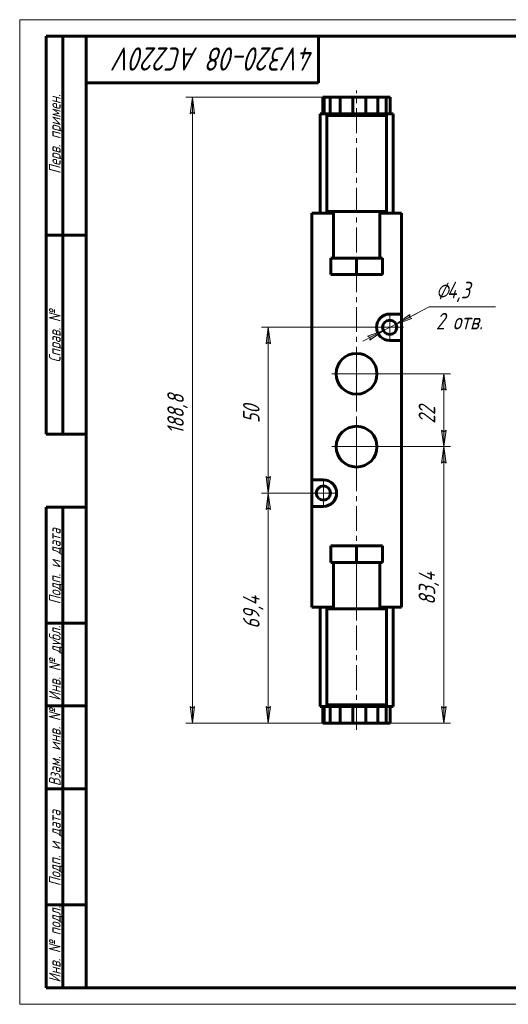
# Model space of a CAD drawing. Header units: millimetres. Extents: x 0 to 420, y 0 to 297.
# Tile 1 of 3: x 0 to 147, y 0 to 297. Entities that reach past the tile are written whole.
import ezdxf

# ---------------------------------------------------------------- set-up
doc = ezdxf.new("R2010")
doc.units = ezdxf.units.MM
for name, pattern in [('K5LT_AXLED', [12, 7.5, -1.5, 1.5, -1.5]), ('K5LT_BASIC', [0]), ('K5LT_THIN', [0])]:
    doc.linetypes.add(name, pattern=pattern)
doc.layers.add('Системный слой', color=7, linetype='Continuous')
doc.layers.add('Системный слой (1)', color=7, linetype='Continuous', true_color=0x6c6c6c)
doc.styles.add('KDIMTEXTSTYLE', font='txt', dxfattribs={"width": 0.96, "oblique": 15, "height": 5})
doc.styles.add('KTEXTSTYLE', font='txt', dxfattribs={"width": 0.96, "height": 5})
doc.dimstyles.new('KDIMSTYLE (1.00)', dxfattribs={"dimtxt": 5, "dimasz": 1, "dimexe": 2, "dimexo": 0, "dimgap": 1, "dimtad": 1, "dimtxsty": 'KDIMTEXTSTYLE', "dimsah": 1, "dimcen": 0, "dimdle": 1, "dimadec": 0, "dimazin": 0, "dimtfac": 0.667, "dimtmove": 0, "dimatfit": 3, "dimfxl": 1, "dimtvp": 1, "dimtolj": 1, "dimtzin": 0, "dimarcsym": 0})

# ---------------------------------------------------------------- blocks, each defined once
blk = doc.blocks.new('U8')
at = {"layer": 'Системный слой (1)', "color": 143, "linetype": 'K5LT_BASIC', "lineweight": 60, "true_color": 0x33acca}
for p, q in [((90.52, 238.61), (94.52, 238.61)), ((108.52, 238.61), (112.52, 238.61))]:
    blk.add_line(p, q, dxfattribs=at)
blk = doc.blocks.new('U9')
at = {"layer": 'Системный слой (1)', "color": 143, "linetype": 'K5LT_BASIC', "lineweight": 60, "true_color": 0x33acca}
for p, q in [((90.52, 119.81), (94.52, 119.81)), ((108.52, 119.81), (112.52, 119.81))]:
    blk.add_line(p, q, dxfattribs=at)
blk = doc.blocks.new('U10')
at = {"layer": 'Системный слой (1)', "color": 30, "linetype": 'K5LT_AXLED', "lineweight": 18, "true_color": 0xff8000}
for q in [(91.52, 158.36), (87.37, 154.21), (95.67, 154.21), (91.52, 150.06)]:
    blk.add_line((91.52, 154.21), q, dxfattribs=at)
blk = doc.blocks.new('U11')
at = {"layer": 'Системный слой (1)', "color": 30, "linetype": 'K5LT_AXLED', "lineweight": 18, "true_color": 0xff8000}
for q in [(101.52, 176.36), (93.37, 168.21), (109.67, 168.21), (101.52, 160.06)]:
    blk.add_line((101.52, 168.21), q, dxfattribs=at)
blk = doc.blocks.new('U12')
at = {"layer": 'Системный слой (1)', "color": 30, "linetype": 'K5LT_AXLED', "lineweight": 18, "true_color": 0xff8000}
for q in [(101.52, 198.36), (93.37, 190.21), (109.67, 190.21), (101.52, 182.06)]:
    blk.add_line((101.52, 190.21), q, dxfattribs=at)
blk = doc.blocks.new('U13')
at = {"layer": 'Системный слой (1)', "color": 30, "linetype": 'K5LT_AXLED', "lineweight": 18, "true_color": 0xff8000}
for q in [(111.52, 208.36), (107.37, 204.21), (115.67, 204.21), (111.52, 200.06)]:
    blk.add_line((111.52, 204.21), q, dxfattribs=at)
blk = doc.blocks.new('D13')
at = {"layer": 'Системный слой (1)'}
for points in [[(52.71, 268.61), (52.05, 273.61), (51.4, 268.61), (52.05, 269.11)], [(52.05, 84.81), (52.71, 89.81), (52.05, 89.31), (51.4, 89.81)]]:
    blk.add_hatch(color=7, dxfattribs=at).paths.add_polyline_path(points)
at = {"layer": 'Системный слой (1)', "color": 7, "linetype": 'K5LT_THIN', "lineweight": 18, "true_color": 0xffffff}
for p, q in [((101.52, 273.61), (50.05, 273.61)), ((51.4, 268.61), (52.05, 273.61)), ((52.05, 273.61), (52.71, 268.61)), ((52.05, 269.11), (51.4, 268.61)), ((52.71, 268.61), (52.05, 269.11)), ((52.05, 84.81), (51.4, 89.81)), ((51.4, 89.81), (52.05, 89.31)), ((52.05, 89.31), (52.71, 89.81)), ((52.71, 89.81), (52.05, 84.81)), ((101.52, 84.81), (50.05, 84.81))]:
    blk.add_line(p, q, dxfattribs=at)
blk.add_wipeout([(51.05, 171.95), (43.67, 171.95), (43.67, 185.89), (51.05, 185.89)]).dxf.layer = 'Системный слой (1)'
blk.add_line((52.05, 273.61), (52.05, 84.81), dxfattribs=at)
at = {"layer": 'Системный слой (1)', "color": 7, "insert": (44.47, 171.95), "char_height": 5, "attachment_point": 1, "rotation": 90, "style": 'KTEXTSTYLE'}
blk.add_mtext('\\fArial|b0|c204|p34;\\H5.0;\\W1.000;\\Q15;\\fGOST Type AU|b0|i0|c204|p34;\\Q15;\\W0.960;188,8', dxfattribs=at)
blk = doc.blocks.new('KDIMARROW_01')
at = {"layer": 'Системный слой'}
blk.add_hatch(color=0, dxfattribs=at).paths.add_polyline_path([(0, 0), (-5, 0.66), (-4.5, 0), (-5, -0.66)])
at = {"layer": 'Системный слой', "color": 0, "linetype": 'K5LT_THIN', "lineweight": 18}
for p, q in [((-4.5, 0), (-5, 0.66)), ((-5, 0.66), (0, 0)), ((0, 0), (-5, -0.66)), ((-5, -0.66), (-4.5, 0))]:
    blk.add_line(p, q, dxfattribs=at)
at = {"layer": 'Системный слой (1)', "color": 0, "linetype": 'K5LT_THIN', "lineweight": 18}
blk.add_line((101.52, 179.21), (100.52, 179.21), dxfattribs=at)
blk = doc.blocks.new('D14')
at = {"layer": 'Системный слой (1)'}
for points in [[(75.54, 149.21), (74.88, 154.21), (74.23, 149.21), (74.88, 149.71)], [(74.88, 84.81), (75.54, 89.81), (74.88, 89.31), (74.23, 89.81)]]:
    blk.add_hatch(color=7, dxfattribs=at).paths.add_polyline_path(points)
at = {"layer": 'Системный слой (1)', "color": 7, "linetype": 'K5LT_THIN', "lineweight": 18, "true_color": 0xffffff}
for p, q in [((91.52, 154.21), (72.88, 154.21)), ((74.23, 149.21), (74.88, 154.21)), ((74.88, 154.21), (75.54, 149.21)), ((74.88, 149.71), (74.23, 149.21)), ((75.54, 149.21), (74.88, 149.71)), ((74.88, 84.81), (74.23, 89.81)), ((74.23, 89.81), (74.88, 89.31)), ((74.88, 89.31), (75.54, 89.81)), ((75.54, 89.81), (74.88, 84.81)), ((101.52, 84.81), (72.88, 84.81))]:
    blk.add_line(p, q, dxfattribs=at)
blk.add_wipeout([(73.88, 113.3), (66.5, 113.3), (66.5, 125.21), (73.88, 125.21)]).dxf.layer = 'Системный слой (1)'
blk.add_line((74.88, 154.21), (74.88, 84.81), dxfattribs=at)
at = {"layer": 'Системный слой (1)', "color": 7, "insert": (67.3, 113.3), "char_height": 5, "attachment_point": 1, "rotation": 90, "style": 'KTEXTSTYLE'}
blk.add_mtext('\\fArial|b0|c204|p34;\\H5.0;\\W1.000;\\Q15;\\fGOST Type AU|b0|i0|c204|p34;\\Q15;\\W0.960;69,4', dxfattribs=at)
blk = doc.blocks.new('D15')
at = {"layer": 'Системный слой (1)'}
for points in [[(75.54, 199.21), (74.88, 204.21), (74.23, 199.21), (74.88, 199.71)], [(74.88, 154.21), (75.54, 159.21), (74.88, 158.71), (74.23, 159.21)]]:
    blk.add_hatch(color=7, dxfattribs=at).paths.add_polyline_path(points)
at = {"layer": 'Системный слой (1)', "color": 7, "linetype": 'K5LT_THIN', "lineweight": 18, "true_color": 0xffffff}
for p, q in [((111.52, 204.21), (72.88, 204.21)), ((74.23, 199.21), (74.88, 204.21)), ((74.88, 204.21), (75.54, 199.21)), ((74.88, 199.71), (74.23, 199.21)), ((75.54, 199.21), (74.88, 199.71)), ((74.88, 154.21), (74.23, 159.21)), ((74.23, 159.21), (74.88, 158.71)), ((74.88, 158.71), (75.54, 159.21)), ((75.54, 159.21), (74.88, 154.21)), ((91.52, 154.21), (72.88, 154.21))]:
    blk.add_line(p, q, dxfattribs=at)
blk.add_wipeout([(73.88, 175.32), (66.5, 175.32), (66.5, 182.78), (73.88, 182.78)]).dxf.layer = 'Системный слой (1)'
blk.add_line((74.88, 154.21), (74.88, 204.21), dxfattribs=at)
at = {"layer": 'Системный слой (1)', "color": 7, "insert": (67.3, 175.32), "char_height": 5, "attachment_point": 1, "rotation": 90, "style": 'KTEXTSTYLE'}
blk.add_mtext('\\fArial|b0|c204|p34;\\H5.0;\\W1.000;\\Q15;\\fGOST Type AU|b0|i0|c204|p34;\\Q15;\\W0.960;50', dxfattribs=at)
blk = doc.blocks.new('D16')
at = {"layer": 'Системный слой (1)'}
for points in [[(128.47, 163.21), (127.81, 168.21), (127.15, 163.21), (127.81, 163.71)], [(127.81, 84.81), (128.47, 89.81), (127.81, 89.31), (127.15, 89.81)]]:
    blk.add_hatch(color=7, dxfattribs=at).paths.add_polyline_path(points)
at = {"layer": 'Системный слой (1)', "color": 7, "linetype": 'K5LT_THIN', "lineweight": 18, "true_color": 0xffffff}
for p, q in [((101.52, 168.21), (129.81, 168.21)), ((127.15, 163.21), (127.81, 168.21)), ((127.81, 168.21), (128.47, 163.21)), ((127.81, 163.71), (127.15, 163.21)), ((128.47, 163.21), (127.81, 163.71)), ((127.81, 84.81), (127.15, 89.81)), ((127.15, 89.81), (127.81, 89.31)), ((127.81, 89.31), (128.47, 89.81)), ((128.47, 89.81), (127.81, 84.81)), ((101.52, 84.81), (129.81, 84.81))]:
    blk.add_line(p, q, dxfattribs=at)
blk.add_wipeout([(126.81, 120.5), (119.43, 120.5), (119.43, 132.03), (126.81, 132.03)]).dxf.layer = 'Системный слой (1)'
blk.add_line((127.81, 168.21), (127.81, 84.81), dxfattribs=at)
at = {"layer": 'Системный слой (1)', "color": 7, "insert": (120.22, 120.5), "char_height": 5, "attachment_point": 1, "rotation": 90, "style": 'KTEXTSTYLE'}
blk.add_mtext('\\fArial|b0|c204|p34;\\H5.0;\\W1.000;\\Q15;\\fGOST Type AU|b0|i0|c204|p34;\\Q15;\\W0.960;83,4', dxfattribs=at)
blk = doc.blocks.new('D17')
at = {"layer": 'Системный слой (1)'}
for points in [[(128.47, 185.21), (127.81, 190.21), (127.15, 185.21), (127.81, 185.71)], [(127.81, 168.21), (128.47, 173.21), (127.81, 172.71), (127.15, 173.21)]]:
    blk.add_hatch(color=7, dxfattribs=at).paths.add_polyline_path(points)
at = {"layer": 'Системный слой (1)', "color": 7, "linetype": 'K5LT_THIN', "lineweight": 18, "true_color": 0xffffff}
for p, q in [((101.52, 190.21), (129.81, 190.21)), ((127.15, 185.21), (127.81, 190.21)), ((127.81, 190.21), (128.47, 185.21)), ((127.81, 185.71), (127.15, 185.21)), ((128.47, 185.21), (127.81, 185.71)), ((127.81, 168.21), (127.15, 173.21)), ((127.15, 173.21), (127.81, 172.71)), ((127.81, 172.71), (128.47, 173.21)), ((128.47, 173.21), (127.81, 168.21)), ((101.52, 168.21), (129.81, 168.21))]:
    blk.add_line(p, q, dxfattribs=at)
blk.add_wipeout([(126.81, 175.12), (119.43, 175.12), (119.43, 182.96), (126.81, 182.96)]).dxf.layer = 'Системный слой (1)'
blk.add_line((127.81, 168.21), (127.81, 190.21), dxfattribs=at)
at = {"layer": 'Системный слой (1)', "color": 7, "insert": (120.22, 175.12), "char_height": 5, "attachment_point": 1, "rotation": 90, "style": 'KTEXTSTYLE'}
blk.add_mtext('\\fArial|b0|c204|p34;\\H5.0;\\W1.000;\\Q15;\\fGOST Type AU|b0|i0|c204|p34;\\Q15;\\W0.960;22', dxfattribs=at)
blk = doc.blocks.new('D18')
at = {"layer": 'Системный слой (1)'}
for points in [[(117.43, 207.26), (118.17, 206.9), (113.43, 205.19), (117.57, 208.07)], [(105.47, 200.34), (109.61, 203.22), (104.86, 201.51), (105.61, 201.15)]]:
    blk.add_hatch(color=7, dxfattribs=at).paths.add_polyline_path(points)
at = {"layer": 'Системный слой (1)', "color": 7, "linetype": 'K5LT_THIN', "lineweight": 18, "true_color": 0xffffff}
for p, q in [((113.43, 205.19), (123.42, 210.35)), ((113.43, 205.19), (119.65, 208.4)), ((117.57, 208.07), (113.43, 205.19)), ((117.43, 207.26), (117.57, 208.07)), ((109.61, 203.22), (113.43, 205.19)), ((113.43, 205.19), (118.17, 206.9)), ((118.17, 206.9), (117.43, 207.26)), ((109.61, 203.22), (103.39, 200.01)), ((109.61, 203.22), (104.86, 201.51)), ((105.47, 200.34), (109.61, 203.22)), ((104.86, 201.51), (105.61, 201.15)), ((105.61, 201.15), (105.47, 200.34))]:
    blk.add_line(p, q, dxfattribs=at)
blk.add_wipeout([(125.42, 201.97), (125.42, 218.74), (140.79, 218.74), (140.79, 201.97)]).dxf.layer = 'Системный слой (1)'
blk.add_line((123.42, 210.35), (143.43, 210.35), dxfattribs=at)
at = {"layer": 'Системный слой (1)', "color": 7, "char_height": 5, "attachment_point": 1, "style": 'KTEXTSTYLE'}
for s, insert in [('\\fArial|b0|c204|p34;\\H5.0;\\W1.000;\\Q15;\\fGOST Type AU|b0|i0|c204|p34;\\Q15;\\W0.960;⌀', (125.42, 217.94)), ('\\fArial|b0|c204|p34;\\H5.0;\\W1.000;\\Q15;\\fGOST Type AU|b0|i0|c204|p34;\\Q15;\\W0.960;4,3', (128.73, 217.94)), ('\\fArial|b0|c204|p34;\\H5.0;\\W1.000;\\Q15;\\fGOST Type AU|b0|i0|c204|p34;\\Q15;\\W0.960;2 отв.', (125.42, 208.56))]:
    blk.add_mtext(s, dxfattribs=dict(at, insert=insert))
blk = doc.blocks.new('U14')
at = {"color": 7, "linetype": 'K5LT_THIN', "lineweight": 18, "true_color": 0xffffff}
for p, q in [((0, 0), (0, 297)), ((0, 297), (420, 297)), ((420, 0), (0, 0))]:
    blk.add_line(p, q, dxfattribs=at)
at = {"color": 143, "linetype": 'K5LT_BASIC', "lineweight": 60, "true_color": 0x33acca}
for p, q in [((8, 172), (8, 292)), ((20, 292), (8, 292)), ((13, 172), (13, 292)), ((20, 5), (20, 292)), ((20, 292), (415, 292)), ((90, 292), (90, 278)), ((90, 278), (20, 278)), ((20, 232), (8, 232)), ((20, 172), (8, 172)), ((8, 5), (8, 150)), ((20, 150), (8, 150)), ((13, 5), (13, 150)), ((20, 115), (8, 115)), ((20, 90), (8, 90)), ((20, 65), (8, 65)), ((20, 30), (8, 30)), ((20, 5), (8, 5)), ((415, 5), (20, 5))]:
    blk.add_line(p, q, dxfattribs=at)
at = {"color": 7, "attachment_point": 1, "style": 'KTEXTSTYLE'}
for s, insert, char_height, rotation in [('\\fArial|b0|c204|p34;\\H5.0;\\W1.000;\\Q15;\\fGOST Type AU|b0|i0|c204|p34;\\Q15;\\W0.960;\\H7.00;4V320-08 AC220V', (88.87, 281.64), 7, 180), ('\\fArial|b0|c204|p34;\\H5.0;\\W1.000;\\Q15;\\fGOST Type AU|b0|i0|c204|p34;\\Q15;\\W0.960;\\H3.50;Перв. примен.', (8.82, 250.52), 3.5, 90), ('\\fArial|b0|c204|p34;\\H5.0;\\W1.000;\\Q15;\\fGOST Type AU|b0|i0|c204|p34;\\Q15;\\W0.960;\\H3.50;Справ. №', (8.82, 193.63), 3.5, 90), ('\\fArial|b0|c204|p34;\\H5.0;\\W1.000;\\Q15;\\fGOST Type AU|b0|i0|c204|p34;\\Q15;\\W0.960;\\H3.50;Подп. и дата', (8.82, 120.66), 3.5, 90), ('\\fArial|b0|c204|p34;\\H5.0;\\W1.000;\\Q15;\\fGOST Type AU|b0|i0|c204|p34;\\Q15;\\W0.960;\\H3.50;Инв. № дубл.', (8.82, 91.57), 3.5, 90), ('\\fArial|b0|c204|p34;\\H5.0;\\W1.000;\\Q15;\\fGOST Type AU|b0|i0|c204|p34;\\Q15;\\W0.960;\\H3.50;Взам. инв. №', (8.82, 65.8), 3.5, 90), ('\\fArial|b0|c204|p34;\\H5.0;\\W1.000;\\Q15;\\fGOST Type AU|b0|i0|c204|p34;\\Q15;\\W0.960;\\H3.50;Подп. и дата', (8.82, 35.66), 3.5, 90), ('\\fArial|b0|c204|p34;\\H5.0;\\W1.000;\\Q15;\\fGOST Type AU|b0|i0|c204|p34;\\Q15;\\W0.960;\\H3.50;Инв. № подл.', (8.82, 6.57), 3.5, 90)]:
    blk.add_mtext(s, dxfattribs=dict(at, insert=insert, char_height=char_height, rotation=rotation))

msp = doc.modelspace()

# ---------------------------------------------------------------- linework, layer by layer
at = {"layer": 'Системный слой (1)', "color": 143, "linetype": 'K5LT_BASIC', "lineweight": 60, "true_color": 0x33acca}
for p, q in [((91.386, 273.606), (91.722, 273.606)), ((91.386, 268.606), (91.386, 273.606)), ((91.722, 273.606), (93.55, 273.606)), ((91.722, 268.606), (91.722, 273.606)), ((93.55, 273.606), (96.59, 273.606)), ((93.55, 268.606), (93.55, 273.606)), ((96.59, 273.606), (100.381, 273.606)), ((96.59, 268.606), (96.59, 273.606)), ((100.381, 268.606), (100.381, 273.606)), ((100.381, 273.606), (104.345, 273.606)), ((104.345, 268.606), (104.345, 273.606)), ((104.345, 273.606), (107.879, 273.606)), ((107.879, 273.606), (110.444, 273.606)), ((107.879, 268.606), (107.879, 273.606)), ((110.444, 273.606), (111.651, 273.606)), ((110.444, 268.606), (110.444, 273.606)), ((111.651, 268.606), (111.651, 273.606)), ((90.518, 268.606), (112.518, 268.606)), ((90.518, 238.606), (90.518, 268.606)), ((92.518, 268.106), (92.518, 239.106)), ((110.518, 268.106), (92.518, 268.106)), ((110.518, 239.106), (110.518, 268.106)), ((112.518, 238.606), (112.518, 268.606)), ((88.018, 238.606), (88.018, 158.206)), ((90.518, 238.606), (88.018, 238.606)), ((92.518, 239.106), (110.518, 239.106)), ((94.518, 239.106), (94.518, 225.106)), ((108.518, 239.106), (108.518, 225.106)), ((115.018, 238.606), (112.518, 238.606)), ((115.018, 238.606), (115.018, 208.206)), ((101.518, 225.106), (93.724, 225.106)), ((93.724, 225.106), (93.724, 220.106)), ((101.518, 225.106), (101.518, 220.106)), ((109.313, 225.106), (101.518, 225.106)), ((109.313, 225.106), (109.313, 220.106)), ((101.518, 220.106), (93.724, 220.106)), ((109.313, 220.106), (101.518, 220.106)), ((115.018, 208.206), (111.518, 208.206)), ((115.018, 208.206), (115.018, 200.206)), ((111.518, 200.206), (115.018, 200.206)), ((115.018, 200.206), (115.018, 119.806)), ((88.018, 150.206), (88.018, 158.206)), ((91.518, 158.206), (88.018, 158.206)), ((88.018, 150.206), (88.018, 119.806)), ((88.018, 150.206), (91.518, 150.206)), ((93.724, 133.306), (93.724, 138.306)), ((101.518, 138.306), (93.724, 138.306)), ((101.518, 133.306), (101.518, 138.306)), ((109.313, 138.306), (101.518, 138.306)), ((109.313, 133.306), (109.313, 138.306)), ((101.518, 133.306), (93.724, 133.306)), ((94.518, 119.306), (94.518, 133.306)), ((109.313, 133.306), (101.518, 133.306)), ((108.518, 119.306), (108.518, 133.306)), ((90.518, 119.806), (88.018, 119.806)), ((90.518, 119.806), (90.518, 89.806)), ((92.518, 119.306), (110.518, 119.306)), ((92.518, 90.306), (92.518, 119.306)), ((110.518, 119.306), (110.518, 90.306)), ((115.018, 119.806), (112.518, 119.806)), ((112.518, 119.806), (112.518, 89.806)), ((90.518, 89.806), (112.518, 89.806)), ((91.386, 89.806), (91.386, 84.806)), ((91.722, 89.806), (91.722, 84.806)), ((110.518, 90.306), (92.518, 90.306)), ((93.55, 89.806), (93.55, 84.806)), ((96.59, 89.806), (96.59, 84.806)), ((100.381, 89.806), (100.381, 84.806)), ((104.345, 89.806), (104.345, 84.806)), ((107.879, 89.806), (107.879, 84.806)), ((110.444, 89.806), (110.444, 84.806)), ((111.651, 89.806), (111.651, 84.806)), ((91.386, 84.806), (91.722, 84.806)), ((91.722, 84.806), (93.55, 84.806)), ((93.55, 84.806), (96.59, 84.806)), ((96.59, 84.806), (100.381, 84.806)), ((100.381, 84.806), (104.345, 84.806)), ((104.345, 84.806), (107.879, 84.806)), ((107.879, 84.806), (110.444, 84.806)), ((110.444, 84.806), (111.651, 84.806))]:
    msp.add_line(p, q, dxfattribs=at)
at = {"layer": 'Системный слой (1)', "color": 30, "linetype": 'K5LT_AXLED', "lineweight": 18, "true_color": 0xff8000}
for p, q in [((101.518, 82.806), (101.518, 275.606)), ((101.518, 117.306), (101.518, 135.306))]:
    msp.add_line(p, q, dxfattribs=at)
at = {"layer": 'Системный слой (1)', "color": 143, "linetype": 'K5LT_BASIC', "lineweight": 60, "true_color": 0x33acca}
for centre, radius in [((111.518, 204.206), 2.15), ((101.518, 190.206), 6.15), ((101.518, 168.206), 6.15), ((91.518, 154.206), 2.15)]:
    msp.add_circle(centre, radius, dxfattribs=at)
for centre, start, end in [((111.518, 204.206), 90, 270), ((91.518, 154.206), 270, 90)]:
    msp.add_arc(centre, 4, start, end, dxfattribs=at)

# ---------------------------------------------------------------- block references
at = {"layer": 'Системный слой (1)'}
for name in ['U8', 'U13', 'U12', 'U11', 'U10', 'U9']:
    msp.add_blockref(name, (0, 0), dxfattribs=at)

# ---------------------------------------------------------------- next in the draw order: dimensions: what is measured, and where the dimension line sits
at = {"layer": 'Системный слой (1)', "color": 7}
dim = msp.add_linear_dim(base=(52.053, 273.606), p1=(101.518, 84.806), p2=(101.518, 273.606), angle=90, dimstyle='KDIMSTYLE (1.00)', override={"dimexo": 0, "dimpost": '\\fGOST Type AU|b0|c204|p34;\\H5.0;\\W0.960;\\Q15;<>', "dimblk1": 'KDIMARROW_01', "dimblk2": 'KDIMARROW_01', "dimse1": 0, "dimse2": 0, "dimclrt": 7, "dimtol": 1, "dimtp": 0, "dimtm": 0, "dimtdec": 5, "dimtolj": 1}, dxfattribs=at)
dim.commit()
dim.dimension.update_dxf_attribs({"geometry": 'D13', "text_midpoint": (52.053, 179.206), "dimtype": 160})

# ---------------------------------------------------------------- next in the draw order: dimensions: what is measured, and where the dimension line sits
dim = msp.add_linear_dim(base=(74.883, 154.206), p1=(101.518, 84.806), p2=(91.518, 154.206), angle=90, dimstyle='KDIMSTYLE (1.00)', override={"dimexo": 0, "dimpost": '\\fGOST Type AU|b0|c204|p34;\\H5.0;\\W0.960;\\Q15;<>', "dimblk1": 'KDIMARROW_01', "dimblk2": 'KDIMARROW_01', "dimse1": 0, "dimse2": 0, "dimclrt": 7, "dimtol": 1, "dimtp": 0, "dimtm": 0, "dimtdec": 5, "dimtolj": 1}, dxfattribs=at)
dim.commit()
dim.dimension.update_dxf_attribs({"geometry": 'D14', "text_midpoint": (74.883, 119.506), "dimtype": 160})

# ---------------------------------------------------------------- next in the draw order: dimensions: what is measured, and where the dimension line sits
dim = msp.add_linear_dim(base=(74.883, 154.206), p1=(111.518, 204.206), p2=(91.518, 154.206), angle=90, dimstyle='KDIMSTYLE (1.00)', override={"dimexo": 0, "dimpost": '\\fGOST Type AU|b0|c204|p34;\\H5.0;\\W0.960;\\Q15;<>', "dimblk1": 'KDIMARROW_01', "dimblk2": 'KDIMARROW_01', "dimse1": 0, "dimse2": 0, "dimclrt": 7, "dimtol": 1, "dimtp": 0, "dimtm": 0, "dimtdec": 5, "dimtolj": 1}, dxfattribs=at)
dim.commit()
dim.dimension.update_dxf_attribs({"geometry": 'D15', "text_midpoint": (74.883, 179.206), "dimtype": 160})

# ---------------------------------------------------------------- next in the draw order: dimensions: what is measured, and where the dimension line sits
dim = msp.add_diameter_dim_2p(p1=(109.608, 203.22), p2=(113.429, 205.193), dimstyle='KDIMSTYLE (1.00)', override={"dimtih": 1, "dimtoh": 1, "dimpost": '\\fGOST Type AU|b0|c204|p34;\\H5.0;\\W0.960;\\Q15;<>\\X\\fGOST Type AU|b0|c204|p34;\\H5.0;\\W0.960;\\Q15;\\fGOST Type AU|b0|i0|c204|p34;\\Q15;2 отв.', "dimblk1": 'KDIMARROW_01', "dimblk2": 'KDIMARROW_01', "dimclrt": 7, "dimtol": 1, "dimtp": 0, "dimtm": 0, "dimtdec": 5, "dimtmove": 1, "dimatfit": 2, "dimtolj": 1}, dxfattribs=at)
dim.commit()
dim.dimension.update_dxf_attribs({"geometry": 'D18', "text_midpoint": (125.421, 210.353)})
dim = msp.add_linear_dim(base=(127.81, 168.206), p1=(101.518, 84.806), p2=(101.518, 168.206), angle=90, dimstyle='KDIMSTYLE (1.00)', override={"dimexo": 0, "dimpost": '\\fGOST Type AU|b0|c204|p34;\\H5.0;\\W0.960;\\Q15;<>', "dimblk1": 'KDIMARROW_01', "dimblk2": 'KDIMARROW_01', "dimse1": 0, "dimse2": 0, "dimclrt": 7, "dimtol": 1, "dimtp": 0, "dimtm": 0, "dimtdec": 5, "dimtolj": 1}, dxfattribs=at)
dim.commit()
dim.dimension.update_dxf_attribs({"geometry": 'D16', "text_midpoint": (127.81, 126.506), "dimtype": 160})

# ---------------------------------------------------------------- next in the draw order: dimensions: what is measured, and where the dimension line sits
dim = msp.add_linear_dim(base=(127.81, 168.206), p1=(101.518, 190.206), p2=(101.518, 168.206), angle=90, dimstyle='KDIMSTYLE (1.00)', override={"dimexo": 0, "dimpost": '\\fGOST Type AU|b0|c204|p34;\\H5.0;\\W0.960;\\Q15;<>', "dimblk1": 'KDIMARROW_01', "dimblk2": 'KDIMARROW_01', "dimse1": 0, "dimse2": 0, "dimclrt": 7, "dimtol": 1, "dimtp": 0, "dimtm": 0, "dimtdec": 5, "dimtolj": 1}, dxfattribs=at)
dim.commit()
dim.dimension.update_dxf_attribs({"geometry": 'D17', "text_midpoint": (127.81, 179.206), "dimtype": 160})

# ---------------------------------------------------------------- next in the draw order: block references
msp.add_blockref('U14', (0, 0))

doc.saveas('drawing.dxf')
